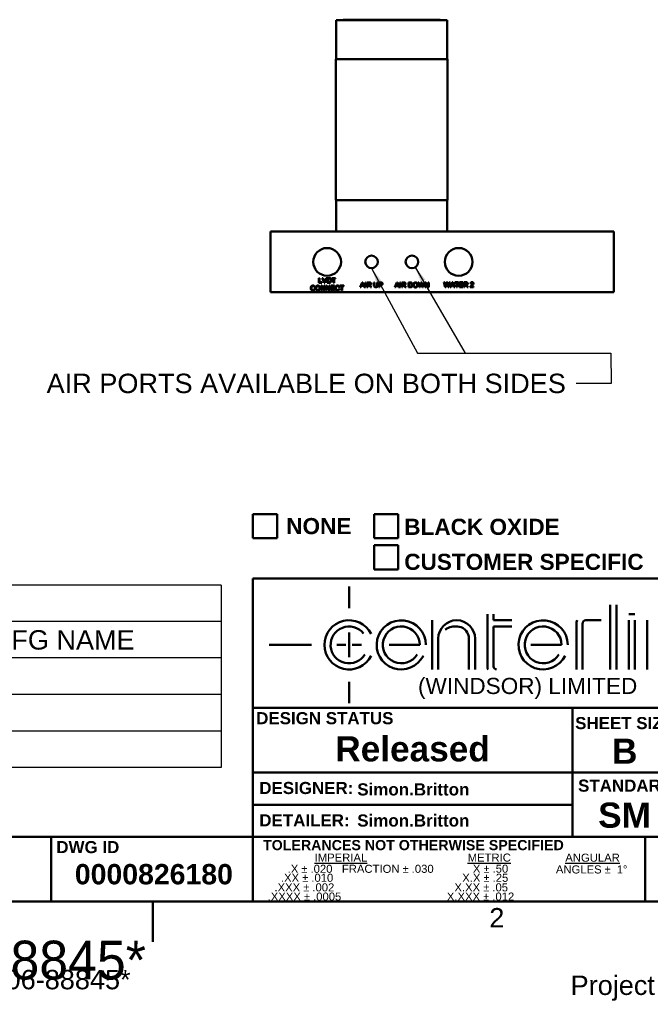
# Model space of a CAD drawing. Header units: millimetres. Extents: x 7 to 857, y -1 to 540.
# Tile 3 of 5: x 390 to 588, y -1 to 309. Entities that reach past the tile are written whole.
import ezdxf
from ezdxf.enums import TextEntityAlignment as Align

# ---------------------------------------------------------------- set-up
doc = ezdxf.new("R2010")
doc.units = ezdxf.units.MM
doc.header["$LTSCALE"] = 2
doc.layers.get('0').update_dxf_attribs({"lineweight": 25})
for name, color, linetype, lineweight in [('Border_0', 7, 'Continuous', 50), ('Border_2', 7, 'Continuous', 50), ('Sketch Geometry(CL)', 7, 'Continuous', 50), ('Symbols(CL)', 7, 'Continuous', 25), ('Visible Edges(CL)', 7, 'Continuous', 50)]:
    doc.layers.add(name, color=color, linetype=linetype, lineweight=lineweight)
doc.styles.add('ALIGNED-CL', font='arial.ttf')
doc.styles.add('Copy of DEFAULT-CL', font='arial.ttf')
doc.styles.add('DEFAULT-ANSI', font='arial.ttf')
doc.styles.add('Text Style30', font='arialbd.ttf')
doc.styles.add('Text Style31', font='arialbd.ttf')
doc.styles.add('Text Style32', font='arialbd.ttf')
doc.styles.add('Text Style50', font='arialbd.ttf')
doc.styles.add('Text Style56', font='arialbd.ttf')
doc.styles.add('Text Style93', font='arialbd.ttf')
doc.styles.add('Text Style95', font='arialbd.ttf')
doc.dimstyles.new('MM-2PLC-CL$7', dxfattribs={"dimscale": 2, "dimtxt": 3.048, "dimasz": 2.5, "dimexe": 3.175, "dimexo": 1.5875, "dimgap": 1.6002, "dimtad": 0, "dimtoh": 1, "dimrnd": 1e-08, "dimzin": 0, "dimdsep": 46, "dimtxsty": 'ALIGNED-CL', "dimcen": 0.09, "dimdle": 10, "dimclrd": 7, "dimclre": 7, "dimclrt": 250, "dimadec": 1, "dimazin": 0, "dimtfac": 1, "dimtofl": 0, "dimtmove": 0, "dimatfit": 3, "dimfxl": 0, "dimtolj": 1, "dimtzin": 0, "dimlwd": 25, "dimlwe": 25, "dimarcsym": 0})

# ---------------------------------------------------------------- blocks, each defined once
blk = doc.blocks.new('Borders Default Border')
at = {"layer": 'Border_0', "flags": 128}
blk.add_lwpolyline([(215.9, 9.4), (215.9, 15.75)], dxfattribs=at)
at = {"layer": 'Border_2', "insert": (268.82, 11.68), "char_height": 3.05, "attachment_point": 7, "style": 'ALIGNED-CL'}
blk.add_mtext('2', dxfattribs=at)
blk = doc.blocks.new('Replacement Items List')
at = {"layer": 'Symbols(CL)'}
for p, q in [((226.64, 65.55), (17.09, 65.55)), ((17.09, 65.55), (17.09, 59.82)), ((226.64, 65.55), (226.64, 59.82)), ((226.64, 59.82), (17.09, 59.82)), ((17.09, 59.82), (17.09, 54.08)), ((29.79, 59.82), (29.79, 54.08)), ((67.89, 59.82), (67.89, 54.08)), ((175.84, 59.82), (175.84, 54.08)), ((226.64, 59.82), (226.64, 54.08)), ((226.64, 54.08), (17.09, 54.08)), ((17.09, 54.08), (17.09, 36.84)), ((29.79, 54.08), (29.79, 36.84)), ((67.89, 54.08), (67.89, 36.84)), ((175.84, 54.08), (175.84, 36.84)), ((226.64, 54.08), (226.64, 36.84)), ((226.64, 48.33), (17.09, 48.33)), ((226.64, 42.58), (17.09, 42.58)), ((226.64, 36.84), (17.09, 36.84))]:
    blk.add_line(p, q, dxfattribs=at)
at = {"layer": 'Symbols(CL)', "color": 250, "char_height": 3.048, "attachment_point": 7, "style": 'ALIGNED-CL'}
for s, insert in [('Replacement Items List', (99.96, 60.32)), ('QTY', (19.25, 55.16)), ('PART NUMBER', (33.67, 55.37)), ('DESCRIPTION', (107.64, 55.35)), ('MFG NAME', (190.09, 55.35))]:
    blk.add_mtext(s, dxfattribs=dict(at, insert=insert))
at = {"layer": 'Symbols(CL)', "color": 7, "attachment_point": 7, "style": 'ALIGNED-CL'}
for s, insert, char_height in [('2', (22.38, 49.67), 3.05), ('100-03383', (31.17, 49.62), 3.048), ('O-RING, AS568, DUROM 70, 1-1/8"IDX1/16"', (69.01, 49.05), 3.048), ('1', (22.74, 43.93), 3.05), ('100-60085', (31.17, 43.87), 3.048), ('FIT,BRASS,STR,COMPRESS,6MM TUBE,1/8"BSPP', (69.15, 43.3), 3.048), ('2', (22.38, 38.18), 3.05), ('100-06418', (31.17, 38.13), 3.048), ('FIT, BRASS,10-32 HOSE BARB, 1/4"OD TUBE ', (69.15, 37.55), 3.048)]:
    blk.add_mtext(s, dxfattribs=dict(at, insert=insert, char_height=char_height))
blk = doc.blocks.new('Title Blocks CLTB5')
at = {"layer": 'Sketch Geometry(CL)'}
for p, q in [((688.95, 63.55), (692.76, 63.55)), ((688.95, 59.74), (688.95, 63.55)), ((692.76, 63.55), (692.76, 59.74)), ((708, 63.55), (711.81, 63.55)), ((708, 59.74), (708, 63.55)), ((711.81, 63.55), (711.81, 59.74)), ((692.76, 59.74), (688.95, 59.74)), ((711.81, 59.74), (708, 59.74)), ((708, 58.65), (711.81, 58.65)), ((708, 54.84), (708, 58.65)), ((711.81, 58.65), (711.81, 54.84)), ((711.81, 54.84), (708, 54.84)), ((688.95, 53.39), (784.2, 53.39)), ((688.95, 33.07), (688.95, 53.39)), ((704.06, 52.16), (704.06, 48.77)), ((745.16, 39.1), (745.16, 49.26)), ((746.13, 39.1), (746.13, 49.26)), ((717.12, 46.84), (717.12, 39.1)), ((725.82, 47.81), (725.82, 39.39)), ((726.79, 47.81), (726.79, 46.84)), ((726.79, 46.84), (729.69, 46.84)), ((739.85, 39.1), (739.85, 46.55)), ((741.3, 46.84), (743.71, 46.84)), ((748.07, 47.81), (749.03, 47.81)), ((748.07, 39.1), (748.07, 46.84)), ((749.03, 39.1), (749.03, 46.84)), ((750.97, 46.36), (750.97, 46.84)), ((729.69, 45.87), (726.79, 45.87)), ((726.79, 45.87), (726.79, 39.59)), ((740.81, 40.07), (740.81, 46.36)), ((750.97, 39.1), (750.97, 46.36)), ((704.06, 44.42), (704.06, 44.91)), ((704.06, 44.42), (704.06, 41.52)), ((718.09, 43.94), (718.09, 39.1)), ((722.92, 43.94), (722.92, 39.1)), ((723.89, 43.94), (723.89, 39.1)), ((691.49, 42.97), (698.16, 42.97)), ((702.13, 42.97), (702.61, 42.97)), ((702.61, 42.97), (703.58, 42.97)), ((704.55, 42.97), (705.51, 42.97)), ((705.51, 42.97), (706, 42.97)), ((714.7, 42.97), (710.35, 42.97)), ((714.22, 42.97), (715.18, 42.97)), ((737.01, 42.97), (732.65, 42.97)), ((736.36, 42.97), (737.49, 42.97)), ((704.06, 41.52), (704.06, 41.04)), ((740.81, 41.04), (740.81, 39.1)), ((740.81, 39.1), (740.81, 39.59)), ((704.06, 37.17), (704.06, 33.78)), ((784.2, 33.07), (688.95, 33.07)), ((688.95, 33.07), (739.23, 33.07)), ((688.95, 22.91), (688.95, 33.07)), ((739.23, 33.07), (739.23, 22.91)), ((739.23, 22.91), (688.95, 22.91)), ((688.95, 22.91), (755.63, 22.91)), ((688.95, 12.75), (688.95, 22.91)), ((739.23, 22.95), (739.23, 12.7)), ((739.23, 17.83), (688.95, 17.83)), ((657.2, 12.75), (606.4, 12.75)), ((688.95, 12.75), (657.2, 12.75)), ((657.2, 12.75), (657.2, 2.59)), ((657.2, 2.59), (657.2, 12.75)), ((688.95, 2.59), (688.95, 12.75)), ((688.95, 12.75), (784.2, 12.75)), ((750.66, 12.75), (750.66, 2.59)), ((606.4, 2.59), (657.2, 2.59)), ((657.2, 2.59), (879.45, 2.59))]:
    blk.add_line(p, q, dxfattribs=at)
for centre, radius, start, end in [((704.06, 42.97), 3.87, 26.5651, 333.4349), ((712.28, 42.97), 3.87, 0.139, 333.8906), ((720.99, 43.94), 2.9, 0, 180), ((734.59, 42.97), 3.87, 0.139, 333.8906), ((740.33, 46.55), 0.484, 142.1111, 180), ((741.3, 46.36), 0.484, 90, 180), ((704.06, 42.97), 2.9, 38.6598, 329.0362), ((712.28, 42.97), 2.9, 0, 329.0362), ((718.41, 46.92), 1.72, 297.241, 307.2992), ((720.85, 42.87), 3.01, 79.9532, 117.3654), ((720.99, 43.94), 1.93, 0, 78.8073), ((734.59, 42.97), 2.9, 0, 329.0362), ((726.31, 39.39), 0.484, 180, 217.8889), ((727.27, 39.59), 0.484, 180, 270)]:
    blk.add_arc(centre, radius, start, end, dxfattribs=at)
at = {"layer": 'Symbols(CL)', "color": 179}
for s, insert, char_height, attachment_point, style in [('\\fArial|b1|i0;\\H2.5400;NONE', (699.31, 61.64), 2.54, 5, 'Copy of DEFAULT-CL'), ('\\fArial|b0|i0;\\H2.5400;(WINDSOR) LIMITED', (714.91, 37.78), 2.54, 1, 'DEFAULT-ANSI'), ('\\fArial|b1|i0;\\H1.9050;DESIGN STATUS', (689.46, 32.39), 1.905, 1, 'DEFAULT-ANSI'), ('\\fArial|b1|i0;\\H1.9050;STANDARD', (740.09, 21.78), 1.905, 1, 'DEFAULT-ANSI'), ('\\fArial|b1|i0;\\H1.9050;DETAILER:', (689.95, 16.33), 1.905, 1, 'DEFAULT-ANSI'), ('\\fArial|b1|i0;\\H1.6002;TOLERANCES NOT OTHERWISE SPECIFIED', (690.53, 10.65), 1.6002, 7, 'DEFAULT-ANSI'), ('\\fArial|b0|i0;\\H1.2700;ANGLES \\fAIGDT|b0|i0;\\H1.2700;`\\fArial|b0|i0;\\H1.2700;  \\fAIGDT|b0|i0;\\H1.2700;1~', (736.6, 8.28), 1.27, 1, 'DEFAULT-ANSI')]:
    blk.add_mtext(s, dxfattribs=dict(at, insert=insert, char_height=char_height, attachment_point=attachment_point, style=style))
at = {"layer": 'Symbols(CL)', "color": 179, "insert": (712.75, 58.77), "char_height": 2.54, "attachment_point": 4, "line_spacing_factor": 1.301315, "style": 'Copy of DEFAULT-CL'}
blk.add_mtext('\\fArial|b1|i0;\\H2.5400;BLACK OXIDE\\PCUSTOMER SPECIFIC', dxfattribs=at)
at = {"layer": 'Symbols(CL)', "color": 179, "attachment_point": 1, "style": 'DEFAULT-ANSI'}
for s, insert, char_height, width in [('\\fArial|b1|i0;\\H1.9050;SHEET SIZE', (739.63, 31.62), 1.905, 15.5318), ('\\fArial|b1|i0;\\H1.9050;DESIGNER:', (689.95, 21.41), 1.905, 14.7899), ('\\fArial|b1|i0;\\H1.9050;DWG ID', (658.02, 12.11), 1.905, 12.1955), ('\\fArial|b0|i0;\\H1.2700;\\LIMPERIAL', (698.65, 10.14), 1.27, 8.933), ('\\fArial|b0|i0;\\H1.2700;\\LMETRIC', (722.72, 10.14), 1.27, 7.541), ('\\fArial|b0|i0;\\H1.2700;\\LANGULAR', (738.08, 10.13), 1.27, 9.5233), ('\\fArial|b0|i0;\\H1.2700;X \\fAIGDT|b0|i0;\\H1.2700;`\\fArial|b0|i0;\\H1.2700; .50', (723.54, 8.4), 1.27, 7.3488), ('\\fArial|b0|i0;\\H1.2700;       .XX \\fAIGDT|b0|i0;\\H1.2700;`\\fArial|b0|i0;\\H1.2700; .010', (689.9, 6.97), 1.27, 28.6168), ('\\fArial|b0|i0;\\H1.2700;X.X \\fAIGDT|b0|i0;\\H1.2700;`\\fArial|b0|i0;\\H1.2700; .25', (721.87, 6.97), 1.27, 7.8497), ('\\fArial|b0|i0;\\H1.2700;       .XXX \\fAIGDT|b0|i0;\\H1.2700;`\\fArial|b0|i0;\\H1.2700; .002     ', (688.88, 5.46), 1.27, 28.6168), ('\\fArial|b0|i0;\\H1.2700;X.XX \\fAIGDT|b0|i0;\\H1.2700;`\\fArial|b0|i0;\\H1.2700; .05', (720.64, 5.46), 1.27, 9.285), ('\\fArial|b0|i0;\\H1.2700;       .XXXX \\fAIGDT|b0|i0;\\H1.2700;`\\fArial|b0|i0;\\H1.2700; .0005     ', (687.81, 4.01), 1.27, 28.6168), ('\\fArial|b0|i0;\\H1.2700;X.XXX \\fAIGDT|b0|i0;\\H1.2700;`\\fArial|b0|i0;\\H1.2700; .012', (719.45, 4.01), 1.27, 12.0776)]:
    blk.add_mtext(s, dxfattribs=dict(at, insert=insert, char_height=char_height, width=width))
at = {"layer": 'Symbols(CL)', "color": 179}
for s, insert, char_height, width, attachment_point, line_spacing_factor, style in [('\\fArial|b0|i0;\\H1.2700;       .X \\fAIGDT|b0|i0;\\H1.2700;`\\fArial|b0|i0;\\H1.2700; .020   FRACTION \\fAIGDT|b0|i0;\\H1.2700;`\\fArial|b0|i0;\\H1.2700; .030\\P    \\fAIGDT|b0|i0;\\H1.2700; ', (690.96, 8.38), 1.27, 28.413, 1, 1.63327, 'DEFAULT-ANSI'), ('{\\f3 of 9 Barcode|b0|i0|c0|p82;\\H1.9987x;*606-88845*\\P\\fArial|b0|i0|c0|p34;\\H0.50033x;Part No. *606-88845*\\H2.7799x; }', (649.45, -7.41), 3.05, 60, 5, 0.452074, 'Copy of DEFAULT-CL'), ('{\\f3 of 9 Barcode|b0|i0|c0|p82;\\H1.9987x;\\P\\fArial|b0|i0|c0|p34;\\H0.50033x;Project No. \\H1.99x; }', (749.45, -7.41), 3.05, 80, 5, 0.714187, 'Copy of DEFAULT-CL')]:
    blk.add_mtext(s, dxfattribs=dict(at, insert=insert, char_height=char_height, width=width, attachment_point=attachment_point, line_spacing_factor=line_spacing_factor, style=style))
for tag, p, height, style in [('CATEGORY_001', (873.41, 67.69), 6.1, 'Text Style56'), ('MANAGER_001', (783.92, 43.99), 6.1, 'Text Style56'), ('DESCRIPTION_001', (784.83, 36.7), 3.05, 'DEFAULT-ANSI'), ('STATUS_001', (701.9, 24.64), 3.96, 'Text Style50'), ('SheetSize_001', (745.43, 24.27), 3.96, 'Text Style50'), ('REVISION_NUMBER_001', (775.3, 23.91), 2.54, 'Text Style31'), ('MFG_APPROVED_BY_001', (705.36, 19.28), 1.91, 'Text Style93'), ('Drawing_Scale_001', (772.55, 19.43), 1.91, 'Text Style93'), ('ENG_APPROVED_BY_001', (743.25, 14.21), 3.96, 'Text Style50'), ('AUTHOR_001', (705.36, 14.38), 1.91, 'Text Style93'), ('CREATION_DATE_001', (764.4, 14.24), 1.9, 'Text Style30'), ('CHECKED_BY_001', (660.93, 5.3), 3.2, 'Text Style95'), ('FILENAME_001', (791.65, 4.36), 1.9, 'Text Style30'), ('PTC_WM_ITERATION_001', (875.78, 3.6), 3.05, 'Text Style32')]:
    blk.add_attdef(tag, p, '', height=height, dxfattribs=dict(at, style=style))
at = {"layer": 'Symbols(CL)', "color": 179, "style": 'Text Style32'}
for tag, p in [('MATERIAL', (784.84, 30.45)), ('MaterialSize', (784.84, 22.91))]:
    blk.add_attdef(tag, text='', height=3.05, dxfattribs=at).set_placement(p, align=Align.MIDDLE_LEFT)

msp = doc.modelspace()

# ---------------------------------------------------------------- linework, layer by layer
at = {"layer": 'Visible Edges(CL)'}
for p, q in [((489.478, 308.84), (524.403, 308.84)), ((489.478, 296.584), (489.478, 308.84)), ((491.701, 308.967), (491.574, 308.84)), ((491.701, 308.967), (522.181, 308.967)), ((522.181, 308.967), (522.308, 308.84)), ((524.403, 296.584), (524.403, 308.84)), ((489.351, 296.584), (524.53, 296.584)), ((489.351, 252.134), (489.351, 296.584)), ((524.53, 252.134), (524.53, 296.584)), ((489.351, 252.134), (524.53, 252.134)), ((489.478, 242.292), (489.478, 252.134)), ((524.403, 242.292), (524.403, 252.134)), ((576.791, 242.292), (468.841, 242.292)), ((468.841, 223.242), (468.841, 242.292)), ((576.791, 242.292), (576.791, 223.242)), ((484.055, 227.687), (484.257, 227.687)), ((484.055, 226.163), (484.055, 227.687)), ((485.007, 226.163), (484.055, 226.163)), ((484.257, 227.687), (484.257, 226.343)), ((484.257, 226.343), (485.007, 226.343)), ((485.007, 226.343), (485.007, 226.163)), ((485.092, 227.687), (485.311, 227.687)), ((485.681, 226.163), (485.092, 227.687)), ((485.311, 227.687), (485.707, 226.58)), ((485.889, 226.163), (485.681, 226.163)), ((485.868, 226.58), (486.281, 227.687)), ((486.486, 227.687), (485.889, 226.163)), ((486.281, 227.687), (486.486, 227.687)), ((486.667, 226.163), (486.667, 227.687)), ((486.667, 227.687), (487.192, 227.687)), ((487.218, 226.163), (486.667, 226.163)), ((486.869, 227.507), (486.869, 226.343)), ((487.19, 227.507), (486.869, 227.507)), ((486.869, 226.343), (487.195, 226.343)), ((488.091, 227.507), (488.091, 227.687)), ((488.091, 227.687), (489.299, 227.687)), ((488.593, 227.507), (488.091, 227.507)), ((488.593, 226.163), (488.593, 227.507)), ((488.795, 226.163), (488.593, 226.163)), ((488.795, 227.507), (488.795, 226.163)), ((489.299, 227.507), (488.795, 227.507)), ((489.299, 227.687), (489.299, 227.507)), ((497.043, 224.805), (497.628, 226.329)), ((497.628, 226.329), (497.846, 226.329)), ((497.846, 226.329), (498.469, 224.805)), ((498.664, 226.329), (498.866, 226.329)), ((498.664, 224.805), (498.664, 226.329)), ((498.866, 226.329), (498.866, 224.805)), ((499.224, 224.805), (499.224, 226.329)), ((499.224, 226.329), (499.9, 226.329)), ((499.908, 226.161), (499.426, 226.161)), ((499.426, 226.161), (499.426, 225.657)), ((501.353, 225.449), (501.353, 226.329)), ((501.353, 226.329), (501.555, 226.329)), ((501.555, 226.329), (501.555, 225.45)), ((502.35, 226.329), (502.552, 226.329)), ((502.35, 225.45), (502.35, 226.329)), ((502.552, 226.329), (502.552, 225.449)), ((502.888, 226.329), (503.463, 226.329)), ((502.888, 224.805), (502.888, 226.329)), ((503.09, 226.149), (503.09, 225.605)), ((503.48, 226.149), (503.09, 226.149)), ((507.922, 224.761), (508.508, 226.285)), ((508.508, 226.285), (508.726, 226.285)), ((508.726, 226.285), (509.349, 224.761)), ((509.544, 226.285), (509.746, 226.285)), ((509.544, 224.761), (509.544, 226.285)), ((509.746, 226.285), (509.746, 224.761)), ((510.104, 224.761), (510.104, 226.285)), ((510.104, 226.285), (510.78, 226.285)), ((512.23, 224.761), (512.23, 226.285)), ((512.23, 226.285), (512.755, 226.285)), ((515.69, 224.761), (515.286, 226.285)), ((515.286, 226.285), (515.492, 226.285)), ((515.492, 226.285), (515.725, 225.286)), ((515.858, 225.255), (516.148, 226.285)), ((516.148, 226.285), (516.391, 226.285)), ((516.391, 226.285), (516.61, 225.513)), ((516.804, 225.305), (517.042, 226.285)), ((517.245, 226.285), (516.829, 224.761)), ((517.042, 226.285), (517.245, 226.285)), ((517.432, 226.285), (517.639, 226.285)), ((517.432, 224.761), (517.432, 226.285)), ((517.639, 226.285), (518.44, 225.088)), ((518.44, 226.285), (518.633, 226.285)), ((518.44, 225.088), (518.44, 226.285)), ((518.633, 226.285), (518.633, 224.761)), ((523.743, 224.843), (523.338, 226.367)), ((523.338, 226.367), (523.545, 226.367)), ((523.545, 226.367), (523.777, 225.368)), ((523.911, 225.338), (524.2, 226.367)), ((524.2, 226.367), (524.444, 226.367)), ((524.444, 226.367), (524.663, 225.596)), ((524.857, 225.388), (525.095, 226.367)), ((525.298, 226.367), (524.882, 224.843)), ((525.095, 226.367), (525.298, 226.367)), ((525.32, 224.843), (525.906, 226.367)), ((525.906, 226.367), (526.124, 226.367)), ((526.124, 226.367), (526.747, 224.843)), ((526.793, 226.367), (528.001, 226.367)), ((526.793, 226.187), (526.793, 226.367)), ((527.295, 226.187), (526.793, 226.187)), ((527.295, 224.843), (527.295, 226.187)), ((528.001, 226.187), (527.497, 226.187)), ((527.497, 226.187), (527.497, 224.843)), ((528.001, 226.367), (528.001, 226.187)), ((528.212, 224.843), (528.212, 226.367)), ((528.212, 226.367), (529.316, 226.367)), ((529.316, 226.187), (528.415, 226.187)), ((528.415, 226.187), (528.415, 225.721)), ((529.316, 226.367), (529.316, 226.187)), ((529.632, 226.367), (530.308, 226.367)), ((529.632, 224.843), (529.632, 226.367)), ((529.834, 226.199), (529.834, 225.695)), ((530.316, 226.199), (529.834, 226.199)), ((576.791, 223.242), (468.841, 223.242)), ((482.784, 224.872), (482.585, 224.824)), ((482.607, 224.3), (482.809, 224.249)), ((484.713, 223.765), (484.713, 225.289)), ((484.713, 225.289), (484.92, 225.289)), ((484.906, 223.765), (484.713, 223.765)), ((484.906, 224.961), (484.906, 223.765)), ((485.707, 223.765), (484.906, 224.961)), ((484.92, 225.289), (485.721, 224.092)), ((485.914, 223.765), (485.707, 223.765)), ((485.721, 224.092), (485.721, 225.289)), ((485.721, 225.289), (485.914, 225.289)), ((485.914, 225.289), (485.914, 223.765)), ((486.251, 225.289), (486.458, 225.289)), ((486.251, 223.765), (486.251, 225.289)), ((486.444, 223.765), (486.251, 223.765)), ((487.245, 223.765), (486.444, 224.961)), ((486.444, 224.961), (486.444, 223.765)), ((486.458, 225.289), (487.259, 224.092)), ((487.452, 223.765), (487.245, 223.765)), ((487.259, 225.289), (487.452, 225.289)), ((487.259, 224.092), (487.259, 225.289)), ((487.452, 225.289), (487.452, 223.765)), ((487.795, 223.765), (487.795, 225.289)), ((487.795, 225.289), (488.898, 225.289)), ((488.933, 223.765), (487.795, 223.765)), ((488.898, 225.109), (487.997, 225.109)), ((487.997, 225.109), (487.997, 224.643)), ((487.997, 224.643), (488.841, 224.643)), ((487.997, 224.463), (487.997, 223.945)), ((488.841, 224.463), (487.997, 224.463)), ((487.997, 223.945), (488.933, 223.945)), ((488.841, 224.643), (488.841, 224.463)), ((488.898, 225.289), (488.898, 225.109)), ((488.933, 223.945), (488.933, 223.765)), ((490.474, 224.872), (490.276, 224.824)), ((490.298, 224.3), (490.5, 224.249)), ((490.635, 225.109), (490.635, 225.289)), ((490.635, 225.289), (491.843, 225.289)), ((491.137, 225.109), (490.635, 225.109)), ((491.137, 223.765), (491.137, 225.109)), ((491.339, 223.765), (491.137, 223.765)), ((491.339, 225.109), (491.339, 223.765)), ((491.843, 225.109), (491.339, 225.109)), ((491.843, 225.289), (491.843, 225.109)), ((497.256, 224.805), (497.043, 224.805)), ((497.424, 225.267), (497.256, 224.805)), ((498.062, 225.267), (497.424, 225.267)), ((497.65, 225.878), (497.482, 225.43)), ((497.482, 225.43), (498, 225.43)), ((498, 225.43), (497.839, 225.853)), ((498.239, 224.805), (498.062, 225.267)), ((498.469, 224.805), (498.239, 224.805)), ((498.866, 224.805), (498.664, 224.805)), ((499.426, 224.805), (499.224, 224.805)), ((499.426, 225.657), (499.859, 225.657)), ((499.426, 225.483), (499.426, 224.805)), ((499.66, 225.483), (499.426, 225.483)), ((500.314, 224.805), (500.111, 225.122)), ((500.302, 225.22), (500.566, 224.805)), ((500.566, 224.805), (500.314, 224.805)), ((503.09, 224.805), (502.888, 224.805)), ((503.09, 225.605), (503.484, 225.605)), ((503.481, 225.424), (503.09, 225.424)), ((503.09, 225.424), (503.09, 224.805)), ((508.136, 224.761), (507.922, 224.761)), ((508.303, 225.222), (508.136, 224.761)), ((508.942, 225.222), (508.303, 225.222)), ((508.53, 225.833), (508.361, 225.386)), ((508.361, 225.386), (508.879, 225.386)), ((508.879, 225.386), (508.719, 225.808)), ((509.119, 224.761), (508.942, 225.222)), ((509.349, 224.761), (509.119, 224.761)), ((509.746, 224.761), (509.544, 224.761)), ((510.306, 224.761), (510.104, 224.761)), ((510.788, 226.116), (510.306, 226.116)), ((510.306, 226.116), (510.306, 225.612)), ((510.306, 225.612), (510.739, 225.612)), ((510.306, 225.438), (510.306, 224.761)), ((510.539, 225.438), (510.306, 225.438)), ((511.193, 224.761), (510.991, 225.078)), ((511.182, 225.175), (511.445, 224.761)), ((511.445, 224.761), (511.193, 224.761)), ((512.78, 224.761), (512.23, 224.761)), ((512.432, 226.105), (512.432, 224.941)), ((512.752, 226.105), (512.432, 226.105)), ((512.432, 224.941), (512.757, 224.941)), ((515.898, 224.761), (515.69, 224.761)), ((516.22, 225.922), (515.898, 224.761)), ((516.632, 224.761), (516.314, 225.922)), ((516.829, 224.761), (516.632, 224.761)), ((517.625, 224.761), (517.432, 224.761)), ((518.427, 224.761), (517.625, 225.957)), ((517.625, 225.957), (517.625, 224.761)), ((518.633, 224.761), (518.427, 224.761)), ((523.951, 224.843), (523.743, 224.843)), ((524.272, 226.005), (523.951, 224.843)), ((524.685, 224.843), (524.366, 226.005)), ((524.882, 224.843), (524.685, 224.843)), ((525.534, 224.843), (525.32, 224.843)), ((525.701, 225.304), (525.534, 224.843)), ((526.34, 225.304), (525.701, 225.304)), ((525.928, 225.915), (525.759, 225.468)), ((525.759, 225.468), (526.277, 225.468)), ((526.277, 225.468), (526.117, 225.891)), ((526.517, 224.843), (526.34, 225.304)), ((526.747, 224.843), (526.517, 224.843)), ((527.497, 224.843), (527.295, 224.843)), ((529.351, 224.843), (528.212, 224.843)), ((528.415, 225.721), (529.259, 225.721)), ((528.415, 225.541), (528.415, 225.023)), ((529.259, 225.541), (528.415, 225.541)), ((528.415, 225.023), (529.351, 225.023)), ((529.259, 225.721), (529.259, 225.541)), ((529.351, 225.023), (529.351, 224.843)), ((529.834, 224.843), (529.632, 224.843)), ((529.834, 225.695), (530.267, 225.695)), ((530.067, 225.52), (529.834, 225.52)), ((529.834, 225.52), (529.834, 224.843)), ((530.721, 224.843), (530.519, 225.16)), ((530.71, 225.258), (530.974, 224.843)), ((530.974, 224.843), (530.721, 224.843)), ((532.665, 224.843), (531.658, 224.843)), ((531.885, 225.913), (531.693, 225.933)), ((531.918, 225.023), (532.665, 225.023)), ((532.665, 225.023), (532.665, 224.843))]:
    msp.add_line(p, q, dxfattribs=at)
for centre, radius in [((486.621, 232.767), 4.366), ((528.023, 232.767), 4.366), ((500.591, 232.767), 1.981), ((513.291, 232.767), 1.981)]:
    msp.add_circle(centre, radius, dxfattribs=at)
for points in [[(485.707, 226.58), (485.754, 226.448), (485.787, 226.331)], [(485.787, 226.331), (485.822, 226.456), (485.868, 226.58)], [(487.45, 227.476), (487.369, 227.507), (487.19, 227.507)], [(487.192, 227.687), (487.37, 227.687), (487.464, 227.665)], [(487.195, 226.343), (487.346, 226.343), (487.518, 226.399), (487.568, 226.45)], [(487.928, 226.933), (487.928, 226.76), (487.846, 226.492), (487.72, 226.316), (487.569, 226.215), (487.356, 226.163), (487.218, 226.163)], [(487.72, 226.937), (487.72, 227.176), (487.563, 227.433), (487.45, 227.476)], [(487.464, 227.665), (487.595, 227.635), (487.687, 227.556)], [(487.568, 226.45), (487.64, 226.522), (487.72, 226.764), (487.72, 226.937)], [(487.687, 227.556), (487.808, 227.455), (487.928, 227.138), (487.928, 226.933)], [(497.733, 226.169), (497.702, 226.023), (497.65, 225.878)], [(497.839, 225.853), (497.767, 226.046), (497.733, 226.169)], [(499.9, 226.329), (500.103, 226.329), (500.316, 226.247), (500.442, 226.039), (500.442, 225.914)], [(500.235, 225.914), (500.235, 226.022), (500.078, 226.161), (499.908, 226.161)], [(503.463, 226.329), (503.615, 226.329), (503.695, 226.314)], [(503.668, 226.135), (503.617, 226.149), (503.48, 226.149)], [(503.695, 226.314), (503.808, 226.296), (503.959, 226.191), (504.052, 226.002), (504.052, 225.888)], [(510.78, 226.285), (510.983, 226.285), (511.196, 226.202), (511.322, 225.994), (511.322, 225.869)], [(512.755, 226.285), (512.932, 226.285), (513.026, 226.263)], [(513.026, 226.263), (513.158, 226.232), (513.249, 226.153)], [(513.249, 226.153), (513.37, 226.052), (513.49, 225.735), (513.49, 225.531)], [(513.707, 225.503), (513.707, 225.883), (514.115, 226.311), (514.437, 226.311)], [(514.437, 226.311), (514.648, 226.311), (514.987, 226.109), (515.165, 225.749), (515.165, 225.52)], [(524.318, 226.184), (524.292, 226.079), (524.272, 226.005)], [(524.366, 226.005), (524.325, 226.15), (524.318, 226.184)], [(526.01, 226.207), (525.98, 226.061), (525.928, 225.915)], [(526.117, 225.891), (526.045, 226.084), (526.01, 226.207)], [(530.308, 226.367), (530.511, 226.367), (530.724, 226.285), (530.85, 226.077), (530.85, 225.951)], [(530.642, 225.951), (530.642, 226.059), (530.486, 226.199), (530.316, 226.199)], [(531.693, 225.933), (531.712, 226.148), (531.97, 226.373), (532.187, 226.373)], [(532.183, 226.219), (532.048, 226.219), (531.887, 226.056), (531.885, 225.913)], [(532.47, 225.955), (532.47, 226.066), (532.31, 226.219), (532.183, 226.219)], [(532.187, 226.373), (532.407, 226.373), (532.662, 226.13), (532.662, 225.95)], [(481.462, 224.538), (481.462, 224.776), (481.644, 225.132), (481.98, 225.315), (482.182, 225.315)], [(482.178, 223.739), (481.932, 223.739), (481.623, 223.94), (481.462, 224.32), (481.462, 224.538)], [(482.177, 225.142), (482.002, 225.142), (481.765, 224.974), (481.67, 224.69), (481.67, 224.539)], [(481.67, 224.539), (481.67, 224.345), (481.783, 224.055), (482.022, 223.912), (482.161, 223.912)], [(482.161, 223.912), (482.331, 223.912), (482.565, 224.107), (482.607, 224.3)], [(482.585, 224.824), (482.531, 224.99), (482.331, 225.142), (482.177, 225.142)], [(482.809, 224.249), (482.745, 224), (482.416, 223.739), (482.178, 223.739)], [(482.182, 225.315), (482.411, 225.315), (482.722, 225.082), (482.784, 224.872)], [(482.997, 224.507), (482.997, 224.887), (483.405, 225.315), (483.727, 225.315)], [(483.727, 223.739), (483.511, 223.739), (483.172, 223.947), (482.997, 224.306), (482.997, 224.507)], [(483.728, 225.142), (483.514, 225.142), (483.205, 224.848), (483.205, 224.505)], [(483.205, 224.505), (483.205, 224.229), (483.501, 223.912), (483.726, 223.912)], [(483.726, 223.912), (483.953, 223.912), (484.247, 224.232), (484.247, 224.527)], [(483.727, 225.315), (483.938, 225.315), (484.277, 225.113), (484.455, 224.753), (484.455, 224.524)], [(484.455, 224.524), (484.455, 224.293), (484.268, 223.927), (483.924, 223.739), (483.727, 223.739)], [(484.247, 224.527), (484.247, 224.712), (484.122, 224.99), (483.879, 225.142), (483.728, 225.142)], [(489.153, 224.538), (489.153, 224.776), (489.335, 225.132), (489.671, 225.315), (489.873, 225.315)], [(489.869, 223.739), (489.623, 223.739), (489.314, 223.94), (489.153, 224.32), (489.153, 224.538)], [(489.868, 225.142), (489.693, 225.142), (489.456, 224.974), (489.36, 224.69), (489.36, 224.539)], [(489.36, 224.539), (489.36, 224.345), (489.474, 224.055), (489.712, 223.912), (489.852, 223.912)], [(489.852, 223.912), (490.021, 223.912), (490.256, 224.107), (490.298, 224.3)], [(490.276, 224.824), (490.222, 224.99), (490.021, 225.142), (489.868, 225.142)], [(490.5, 224.249), (490.436, 224), (490.107, 223.739), (489.869, 223.739)], [(489.873, 225.315), (490.102, 225.315), (490.413, 225.082), (490.474, 224.872)], [(499.772, 225.476), (499.737, 225.483), (499.66, 225.483)], [(500.111, 225.122), (500.023, 225.26), (499.909, 225.405), (499.819, 225.464), (499.772, 225.476)], [(499.859, 225.657), (499.998, 225.657), (500.153, 225.714), (500.235, 225.84), (500.235, 225.914)], [(500.442, 225.914), (500.442, 225.751), (500.232, 225.529), (500.014, 225.499)], [(500.014, 225.499), (500.093, 225.46), (500.135, 225.423)], [(500.135, 225.423), (500.223, 225.342), (500.302, 225.22)], [(501.956, 224.78), (501.742, 224.78), (501.469, 224.927), (501.353, 225.207), (501.353, 225.449)], [(501.555, 225.45), (501.555, 225.253), (501.628, 225.064), (501.809, 224.962), (501.939, 224.962)], [(501.939, 224.962), (502.16, 224.962), (502.35, 225.164), (502.35, 225.45)], [(502.552, 225.449), (502.552, 225.219), (502.449, 224.949), (502.177, 224.78), (501.956, 224.78)], [(504.052, 225.888), (504.052, 225.694), (503.804, 225.424), (503.481, 225.424)], [(503.484, 225.605), (503.68, 225.605), (503.844, 225.75), (503.844, 225.882)], [(503.844, 225.882), (503.844, 225.977), (503.747, 226.114), (503.668, 226.135)], [(508.612, 226.124), (508.582, 225.978), (508.53, 225.833)], [(508.719, 225.808), (508.647, 226.001), (508.612, 226.124)], [(510.652, 225.431), (510.617, 225.438), (510.539, 225.438)], [(510.991, 225.078), (510.903, 225.215), (510.789, 225.36), (510.699, 225.419), (510.652, 225.431)], [(510.739, 225.612), (510.877, 225.612), (511.033, 225.669), (511.114, 225.796), (511.114, 225.869)], [(511.114, 225.869), (511.114, 225.977), (510.958, 226.116), (510.788, 226.116)], [(511.322, 225.869), (511.322, 225.706), (511.112, 225.484), (510.894, 225.454)], [(510.894, 225.454), (510.973, 225.416), (511.014, 225.379)], [(511.014, 225.379), (511.103, 225.297), (511.182, 225.175)], [(513.012, 226.073), (512.931, 226.105), (512.752, 226.105)], [(512.757, 224.941), (512.908, 224.941), (513.08, 224.996), (513.13, 225.048)], [(513.49, 225.531), (513.49, 225.358), (513.409, 225.089), (513.282, 224.914), (513.131, 224.813), (512.918, 224.761), (512.78, 224.761)], [(513.282, 225.534), (513.282, 225.774), (513.125, 226.03), (513.012, 226.073)], [(513.13, 225.048), (513.202, 225.12), (513.282, 225.361), (513.282, 225.534)], [(514.437, 224.735), (514.22, 224.735), (513.881, 224.943), (513.707, 225.302), (513.707, 225.503)], [(514.438, 226.138), (514.224, 226.138), (513.915, 225.844), (513.915, 225.501)], [(513.915, 225.501), (513.915, 225.225), (514.211, 224.908), (514.435, 224.908)], [(514.435, 224.908), (514.663, 224.908), (514.957, 225.228), (514.957, 225.523)], [(515.165, 225.52), (515.165, 225.289), (514.978, 224.923), (514.634, 224.735), (514.437, 224.735)], [(514.957, 225.523), (514.957, 225.708), (514.831, 225.986), (514.589, 226.138), (514.438, 226.138)], [(515.725, 225.286), (515.762, 225.129), (515.79, 224.973)], [(515.79, 224.973), (515.848, 225.218), (515.858, 225.255)], [(516.265, 226.101), (516.239, 225.997), (516.22, 225.922)], [(516.314, 225.922), (516.272, 226.067), (516.265, 226.101)], [(516.61, 225.513), (516.69, 225.226), (516.728, 224.973)], [(516.728, 224.973), (516.757, 225.118), (516.804, 225.305)], [(523.777, 225.368), (523.815, 225.211), (523.843, 225.056)], [(523.843, 225.056), (523.901, 225.301), (523.911, 225.338)], [(524.663, 225.596), (524.743, 225.309), (524.781, 225.056)], [(524.781, 225.056), (524.81, 225.201), (524.857, 225.388)], [(530.18, 225.513), (530.145, 225.52), (530.067, 225.52)], [(530.519, 225.16), (530.431, 225.297), (530.317, 225.443), (530.227, 225.502), (530.18, 225.513)], [(530.267, 225.695), (530.405, 225.695), (530.561, 225.752), (530.642, 225.878), (530.642, 225.951)], [(530.85, 225.951), (530.85, 225.789), (530.64, 225.567), (530.422, 225.537)], [(530.422, 225.537), (530.501, 225.498), (530.543, 225.461)], [(530.543, 225.461), (530.631, 225.38), (530.71, 225.258)], [(531.658, 224.843), (531.655, 224.911), (531.68, 224.973)], [(531.68, 224.973), (531.718, 225.077), (531.888, 225.275), (532.048, 225.407)], [(532.213, 225.316), (532.044, 225.175), (531.949, 225.074), (531.918, 225.023)], [(532.048, 225.407), (532.295, 225.611), (532.47, 225.848), (532.47, 225.955)], [(532.662, 225.95), (532.662, 225.858), (532.588, 225.682), (532.414, 225.487), (532.213, 225.316)]]:
    msp.add_open_spline(points, degree=2, dxfattribs=at)

# ---------------------------------------------------------------- block references
at = {"xscale": 2, "yscale": 2, "zscale": 2}
msp.add_blockref('Borders Default Border', (0, 0), dxfattribs=at)
ref = msp.add_blockref('Title Blocks CLTB5', (-914.61, 26.322), dxfattribs=dict(xscale=2, yscale=2, zscale=2))
ref.add_attrib('STATUS_001', 'Released', (489.189, 75.595), dxfattribs={"layer": 'Symbols(CL)', "color": 179, "height": 7.9248, "style": 'Text Style50'})
ref.add_attrib('MFG_APPROVED_BY_001', 'Simon.Britton', (496.103, 64.885), dxfattribs={"layer": 'Symbols(CL)', "color": 179, "height": 3.82, "style": 'Text Style93'})
ref.add_attrib('AUTHOR_001', 'Simon.Britton', (496.103, 55.091), dxfattribs={"layer": 'Symbols(CL)', "color": 179, "height": 3.82, "style": 'Text Style93'})
ref.add_attrib('CHECKED_BY_001', '0000826180', (407.258, 36.916), dxfattribs={"layer": 'Symbols(CL)', "color": 179, "height": 6.4, "style": 'Text Style95'})
ref.add_attrib('ENG_APPROVED_BY_001', 'SM', (571.889, 54.732), dxfattribs={"layer": 'Symbols(CL)', "color": 179, "height": 7.9248, "style": 'Text Style50'})
ref.add_attrib('SheetSize_001', 'B', (576.251, 74.853), dxfattribs={"layer": 'Symbols(CL)', "color": 179, "height": 7.925, "style": 'Text Style50'})
at = {"layer": 'Symbols(CL)', "xscale": 2, "yscale": 2, "zscale": 2}
msp.add_blockref('Replacement Items List', (0, 0), dxfattribs=at)

# ---------------------------------------------------------------- texts
at = {"layer": 'Symbols(CL)', "color": 250, "insert": (398.373, 194.49), "char_height": 6.1, "width": 163.41213, "attachment_point": 4, "style": 'ALIGNED-CL'}
msp.add_mtext('{AIR PORTS AVAILABLE ON BOTH SIDES}', dxfattribs=at)

# ---------------------------------------------------------------- leaders
at = {"layer": 'Symbols(CL)', "color": 7, "linetype": 'Continuous', "lineweight": 25, "annotation_type": 0, "has_hookline": 1, "hookline_direction": 1, "text_width": 162.932}
msp.add_leader([(500.591, 230.786), (515.063, 204.065), (530.087, 204.065), (575.865, 204.065), (576.03, 194.49), (566.786, 194.49), (564.986, 194.49)], dimstyle='MM-2PLC-CL$7', override={"dimtad": 0}, dxfattribs=at)
at = {"layer": 'Symbols(CL)', "color": 7, "linetype": 'Continuous', "lineweight": 25}
msp.add_leader([(514.33, 231.08), (530.087, 204.065)], dimstyle='MM-2PLC-CL$7', override={"dimtad": 0}, dxfattribs=at)

doc.saveas('drawing.dxf')
